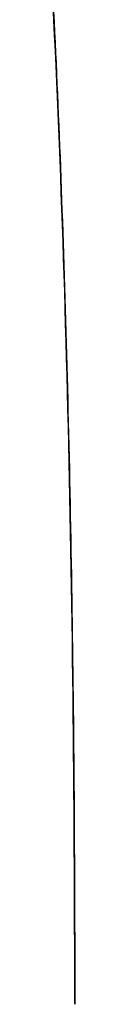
# Model space of a CAD drawing. Extents: x -4.4 to 4.4, y -6.1 to 5.8.
# Tile 46 of 157: x -0.567774 to -0.567488, y -1.08831 to -1.075235. Entities that reach past the tile are written whole.
import ezdxf

# ---------------------------------------------------------------- set-up
doc = ezdxf.new("R2010")
doc.units = 0
doc.layers.get('0').update_dxf_attribs({"linetype": 'CONTINUOUS'})

# ---------------------------------------------------------------- blocks, each defined once
blk = doc.blocks.new('*U1')
for points in [[(-0.56777, -1.07513, 5.305), (-0.567763, -1.07527, 5.305), (-0.567756, -1.0754, 5.305), (-0.56775, -1.07554, 5.305), (-0.567744, -1.07568, 5.305), (-0.567737, -1.07581, 5.305), (-0.567731, -1.07595, 5.305), (-0.567725, -1.07609, 5.305), (-0.567719, -1.07622, 5.305), (-0.567713, -1.07636, 5.305), (-0.567707, -1.0765, 5.305), (-0.567701, -1.07664, 5.305), (-0.567696, -1.07678, 5.305), (-0.56769, -1.07692, 5.305), (-0.567684, -1.07706, 5.305), (-0.567679, -1.0772, 5.305), (-0.567674, -1.07734, 5.305), (-0.567668, -1.07749, 5.305), (-0.567663, -1.07763, 5.305), (-0.567658, -1.07777, 5.305), (-0.567653, -1.07791, 5.305), (-0.567648, -1.07806, 5.305), (-0.567643, -1.0782, 5.305), (-0.567638, -1.07835, 5.305), (-0.567633, -1.07849, 5.305), (-0.567628, -1.07864, 5.305), (-0.567624, -1.07879, 5.305), (-0.567619, -1.07893, 5.305), (-0.567615, -1.07908, 5.305), (-0.56761, -1.07923, 5.305), (-0.567606, -1.07938, 5.305), (-0.567602, -1.07953, 5.305), (-0.567598, -1.07968, 5.305), (-0.567594, -1.07983, 5.305), (-0.56759, -1.07998, 5.305), (-0.567586, -1.08013, 5.305), (-0.567582, -1.08028, 5.305), (-0.567578, -1.08043, 5.305), (-0.567574, -1.08058, 5.305), (-0.567571, -1.08074, 5.305), (-0.567567, -1.08089, 5.305), (-0.567564, -1.08105, 5.305), (-0.56756, -1.0812, 5.305), (-0.567557, -1.08136, 5.305), (-0.567554, -1.08151, 5.305), (-0.567551, -1.08167, 5.305), (-0.567547, -1.08182, 5.305), (-0.567544, -1.08198, 5.305), (-0.567542, -1.08214, 5.305), (-0.567539, -1.0823, 5.305), (-0.567536, -1.08245, 5.305), (-0.567533, -1.08261, 5.305), (-0.567531, -1.08277, 5.305), (-0.567528, -1.08293, 5.305), (-0.567526, -1.08309, 5.305), (-0.567523, -1.08325, 5.305), (-0.567521, -1.08342, 5.305), (-0.567519, -1.08358, 5.305), (-0.567517, -1.08374, 5.305), (-0.567515, -1.0839, 5.305), (-0.567513, -1.08407, 5.305), (-0.567511, -1.08423, 5.305), (-0.567509, -1.08439, 5.305), (-0.567507, -1.08456, 5.305), (-0.567505, -1.08472, 5.305), (-0.567504, -1.08489, 5.305), (-0.567502, -1.08506, 5.305), (-0.567501, -1.08522, 5.305), (-0.5675, -1.08539, 5.305), (-0.567498, -1.08556, 5.305), (-0.567497, -1.08573, 5.305), (-0.567496, -1.0859, 5.305), (-0.567495, -1.08606, 5.305), (-0.567494, -1.08623, 5.305), (-0.567493, -1.0864, 5.305), (-0.567492, -1.08658, 5.305), (-0.567491, -1.08675, 5.305), (-0.567491, -1.08692, 5.305), (-0.56749, -1.08709, 5.305), (-0.56749, -1.08726, 5.305), (-0.567489, -1.08744, 5.305), (-0.567489, -1.08761, 5.305), (-0.567489, -1.08779, 5.305), (-0.567488, -1.08796, 5.305), (-0.567488, -1.08813, 5.305), (-0.567488, -1.08831, 5.305)], [(-0.567488, -1.08831, 5.3048), (-0.567488, -1.08805, 5.3048), (-0.567489, -1.08778, 5.3048), (-0.567489, -1.08752, 5.3048), (-0.56749, -1.08726, 5.3048), (-0.56749, -1.087, 5.3048), (-0.567491, -1.08674, 5.3048), (-0.567493, -1.08649, 5.3048), (-0.567494, -1.08623, 5.3048), (-0.567495, -1.08597, 5.3048), (-0.567497, -1.08572, 5.3048), (-0.567499, -1.08547, 5.3048), (-0.567501, -1.08522, 5.3048), (-0.567503, -1.08496, 5.3048), (-0.567506, -1.08472, 5.3048), (-0.567508, -1.08447, 5.3048), (-0.567511, -1.08422, 5.3048), (-0.567514, -1.08397, 5.3048), (-0.567517, -1.08373, 5.3048), (-0.56752, -1.08348, 5.3048), (-0.567523, -1.08324, 5.3048), (-0.567527, -1.083, 5.3048), (-0.567531, -1.08276, 5.3048), (-0.567535, -1.08252, 5.3048), (-0.567539, -1.08228, 5.3048), (-0.567543, -1.08204, 5.3048), (-0.567548, -1.08181, 5.3048), (-0.567552, -1.08157, 5.3048), (-0.567557, -1.08134, 5.3048), (-0.567562, -1.08111, 5.3048), (-0.567567, -1.08087, 5.3048), (-0.567573, -1.08064, 5.3048), (-0.567578, -1.08041, 5.3048), (-0.567584, -1.08018, 5.3048), (-0.56759, -1.07996, 5.3048), (-0.567596, -1.07973, 5.3048), (-0.567602, -1.07951, 5.3048), (-0.567609, -1.07928, 5.3048), (-0.567615, -1.07906, 5.3048), (-0.567622, -1.07884, 5.3048), (-0.567629, -1.07862, 5.3048), (-0.567636, -1.0784, 5.3048), (-0.567644, -1.07818, 5.3048), (-0.567651, -1.07796, 5.3048), (-0.567659, -1.07775, 5.3048), (-0.567667, -1.07753, 5.3048), (-0.567675, -1.07732, 5.3048), (-0.567683, -1.0771, 5.3048), (-0.567691, -1.07689, 5.3048), (-0.5677, -1.07668, 5.3048), (-0.567708, -1.07647, 5.3048), (-0.567717, -1.07626, 5.3048), (-0.567726, -1.07606, 5.3048), (-0.567736, -1.07585, 5.3048), (-0.567745, -1.07565, 5.3048), (-0.567755, -1.07544, 5.3048), (-0.567764, -1.07524, 5.3048), (-0.567774, -1.07504, 5.3048)], [(-0.567488, -1.08831, 5.3048), (-0.567488, -1.08805, 5.3048), (-0.567489, -1.08778, 5.3048), (-0.567489, -1.08752, 5.3048), (-0.56749, -1.08726, 5.3048), (-0.56749, -1.087, 5.3048), (-0.567491, -1.08674, 5.3048), (-0.567493, -1.08649, 5.3048), (-0.567494, -1.08623, 5.3048), (-0.567495, -1.08597, 5.3048), (-0.567497, -1.08572, 5.3048), (-0.567499, -1.08547, 5.3048), (-0.567501, -1.08522, 5.3048), (-0.567503, -1.08496, 5.3048), (-0.567506, -1.08472, 5.3048), (-0.567508, -1.08447, 5.3048), (-0.567511, -1.08422, 5.3048), (-0.567514, -1.08397, 5.3048), (-0.567517, -1.08373, 5.3048), (-0.56752, -1.08348, 5.3048), (-0.567523, -1.08324, 5.3048), (-0.567527, -1.083, 5.3048), (-0.567531, -1.08276, 5.3048), (-0.567535, -1.08252, 5.3048), (-0.567539, -1.08228, 5.3048), (-0.567543, -1.08204, 5.3048), (-0.567548, -1.08181, 5.3048), (-0.567552, -1.08157, 5.3048), (-0.567557, -1.08134, 5.3048), (-0.567562, -1.08111, 5.3048), (-0.567567, -1.08087, 5.3048), (-0.567573, -1.08064, 5.3048), (-0.567578, -1.08041, 5.3048), (-0.567584, -1.08018, 5.3048), (-0.56759, -1.07996, 5.3048), (-0.567596, -1.07973, 5.3048), (-0.567602, -1.07951, 5.3048), (-0.567609, -1.07928, 5.3048), (-0.567615, -1.07906, 5.3048), (-0.567622, -1.07884, 5.3048), (-0.567629, -1.07862, 5.3048), (-0.567636, -1.0784, 5.3048), (-0.567644, -1.07818, 5.3048), (-0.567651, -1.07796, 5.3048), (-0.567659, -1.07775, 5.3048), (-0.567667, -1.07753, 5.3048), (-0.567675, -1.07732, 5.3048), (-0.567683, -1.0771, 5.3048), (-0.567691, -1.07689, 5.3048), (-0.5677, -1.07668, 5.3048), (-0.567708, -1.07647, 5.3048), (-0.567717, -1.07626, 5.3048), (-0.567726, -1.07606, 5.3048), (-0.567736, -1.07585, 5.3048), (-0.567745, -1.07565, 5.3048), (-0.567755, -1.07544, 5.3048), (-0.567764, -1.07524, 5.3048), (-0.567774, -1.07504, 5.3048)], [(-0.56777, -1.07513, 5.305), (-0.567763, -1.07527, 5.305), (-0.567756, -1.0754, 5.305), (-0.56775, -1.07554, 5.305), (-0.567744, -1.07568, 5.305), (-0.567737, -1.07581, 5.305), (-0.567731, -1.07595, 5.305), (-0.567725, -1.07609, 5.305), (-0.567719, -1.07622, 5.305), (-0.567713, -1.07636, 5.305), (-0.567707, -1.0765, 5.305), (-0.567701, -1.07664, 5.305), (-0.567696, -1.07678, 5.305), (-0.56769, -1.07692, 5.305), (-0.567684, -1.07706, 5.305), (-0.567679, -1.0772, 5.305), (-0.567674, -1.07734, 5.305), (-0.567668, -1.07749, 5.305), (-0.567663, -1.07763, 5.305), (-0.567658, -1.07777, 5.305), (-0.567653, -1.07791, 5.305), (-0.567648, -1.07806, 5.305), (-0.567643, -1.0782, 5.305), (-0.567638, -1.07835, 5.305), (-0.567633, -1.07849, 5.305), (-0.567628, -1.07864, 5.305), (-0.567624, -1.07879, 5.305), (-0.567619, -1.07893, 5.305), (-0.567615, -1.07908, 5.305), (-0.56761, -1.07923, 5.305), (-0.567606, -1.07938, 5.305), (-0.567602, -1.07953, 5.305), (-0.567598, -1.07968, 5.305), (-0.567594, -1.07983, 5.305), (-0.56759, -1.07998, 5.305), (-0.567586, -1.08013, 5.305), (-0.567582, -1.08028, 5.305), (-0.567578, -1.08043, 5.305), (-0.567574, -1.08058, 5.305), (-0.567571, -1.08074, 5.305), (-0.567567, -1.08089, 5.305), (-0.567564, -1.08105, 5.305), (-0.56756, -1.0812, 5.305), (-0.567557, -1.08136, 5.305), (-0.567554, -1.08151, 5.305), (-0.567551, -1.08167, 5.305), (-0.567547, -1.08182, 5.305), (-0.567544, -1.08198, 5.305), (-0.567542, -1.08214, 5.305), (-0.567539, -1.0823, 5.305), (-0.567536, -1.08245, 5.305), (-0.567533, -1.08261, 5.305), (-0.567531, -1.08277, 5.305), (-0.567528, -1.08293, 5.305), (-0.567526, -1.08309, 5.305), (-0.567523, -1.08325, 5.305), (-0.567521, -1.08342, 5.305), (-0.567519, -1.08358, 5.305), (-0.567517, -1.08374, 5.305), (-0.567515, -1.0839, 5.305), (-0.567513, -1.08407, 5.305), (-0.567511, -1.08423, 5.305), (-0.567509, -1.08439, 5.305), (-0.567507, -1.08456, 5.305), (-0.567505, -1.08472, 5.305), (-0.567504, -1.08489, 5.305), (-0.567502, -1.08506, 5.305), (-0.567501, -1.08522, 5.305), (-0.5675, -1.08539, 5.305), (-0.567498, -1.08556, 5.305), (-0.567497, -1.08573, 5.305), (-0.567496, -1.0859, 5.305), (-0.567495, -1.08606, 5.305), (-0.567494, -1.08623, 5.305), (-0.567493, -1.0864, 5.305), (-0.567492, -1.08658, 5.305), (-0.567491, -1.08675, 5.305), (-0.567491, -1.08692, 5.305), (-0.56749, -1.08709, 5.305), (-0.56749, -1.08726, 5.305), (-0.567489, -1.08744, 5.305), (-0.567489, -1.08761, 5.305), (-0.567489, -1.08779, 5.305), (-0.567488, -1.08796, 5.305), (-0.567488, -1.08813, 5.305), (-0.567488, -1.08831, 5.305)]]:
    blk.add_polyline3d(points)

msp = doc.modelspace()

# ---------------------------------------------------------------- block references
msp.add_blockref('*U1', (0, 0))

doc.saveas('drawing.dxf')
